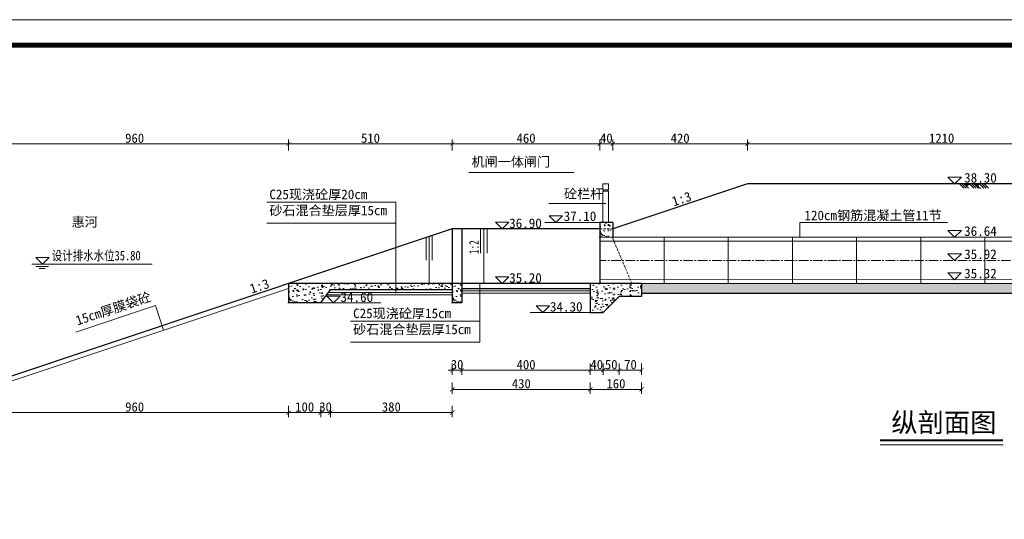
# Model space of a CAD drawing. Extents: x -27255 to 1448651, y 31034 to 8081248.
# Tile 139 of 198: x 583122 to 583429, y 3863047 to 3863202. Entities that reach past the tile are written whole.
import ezdxf

# ---------------------------------------------------------------- set-up
doc = ezdxf.new("R2010")
doc.units = 0
doc.header["$PDMODE"] = 32
doc.header["$PDSIZE"] = 0.2
doc.linetypes.add('CENTER2', pattern=[1.125, 0.75, -0.125, 0.125, -0.125])
doc.linetypes.add('HIDDEN', pattern=[0.375, 0.25, -0.125])
doc.layers.get('0').update_dxf_attribs({"linetype": 'CONTINUOUS'})
doc.layers.get('Defpoints').update_dxf_attribs({"linetype": 'CONTINUOUS'})
for name, color, linetype, lineweight in [('0.09折线', 6, 'CONTINUOUS', 9), ('0.09标注线', 3, 'CONTINUOUS', 9), ('0.13填充', 8, 'CONTINUOUS', 9), ('0.13文字', 3, 'CONTINUOUS', 13), ('0.30粗线', 7, 'CONTINUOUS', 30), ('图框', 7, 'CONTINUOUS', 20), ('文字', 7, 'CONTINUOUS', 15), ('细实线', 3, 'CONTINUOUS', 20), ('虚线', 251, 'HIDDEN', 15)]:
    doc.layers.add(name, color=color, linetype=linetype, lineweight=lineweight)
doc.styles.add('-仿宋_GB2312', font='FangSong_GB2312.ttf')
doc.styles.get("Standard").update_dxf_attribs({"font": 'rs.shx', "bigfont": 'hztxt.shx'})
doc.dimstyles.get("Standard").update_dxf_attribs({"dimtxt": 0.18, "dimasz": 0.18, "dimexe": 0.18, "dimexo": 0.0625, "dimgap": 0.09, "dimtad": 0, "dimtih": 1, "dimtoh": 1, "dimdec": 4, "dimzin": 0, "dimdsep": 46, "dimtxsty": 'Standard', "dimcen": 0.09, "dimadec": 0, "dimazin": 0, "dimtfac": 1, "dimtdec": 4, "dimtofl": 0, "dimtmove": 0, "dimatfit": 3, "dimfxl": 1, "dimtolj": 1, "dimtzin": 0, "dimarcsym": 0})

# ---------------------------------------------------------------- blocks, each defined once
blk = doc.blocks.new('d4trtg')
at = {"lineweight": 0}
blk.add_line((653868.4, 3902577.3), (658071.2, 3902577.3), dxfattribs=at)
at = {"lineweight": 0, "const_width": 10}
blk.add_lwpolyline([(654118.6, 3902527.3), (658021.2, 3902527.3), (658021.2, 3899655.4), (654118.6, 3899655.4)], close=True, dxfattribs=at)
blk = doc.blocks.new('_ARCHTICK')
at = {"color": 0, "linetype": 'ByBlock', "const_width": 0.15}
blk.add_lwpolyline([(-0.5, -0.5), (0.5, 0.5)], dxfattribs=at)
blk = doc.blocks.new('*D3597')
at = {"layer": '0.13文字', "color": 0, "lineweight": 9}
for p, q in [((583256.68, 3863095.2), (583256.68, 3863091.7)), ((583259.68, 3863095.2), (583259.68, 3863091.7)), ((583256.68, 3863093.1), (583255.38, 3863093.1)), ((583256.68, 3863093.1), (583259.68, 3863093.1)), ((583259.68, 3863093.1), (583260.98, 3863093.1))]:
    blk.add_line(p, q, dxfattribs=at)
at = {"layer": 'Defpoints', "color": 0, "lineweight": 13}
for p in [(583256.68, 3863117.11), (583259.68, 3863114.11), (583259.68, 3863093.1)]:
    blk.add_point(p, dxfattribs=at)
at = {"layer": '0.13文字', "color": 0, "lineweight": 9, "xscale": 1.3, "yscale": 1.3, "zscale": 1.3}
blk.add_blockref('_ARCHTICK', (583256.68, 3863093.1), dxfattribs=at)
at = {"layer": '0.13文字', "color": 0, "lineweight": 9, "xscale": 1.3, "yscale": 1.3, "zscale": 1.3, "rotation": 180}
blk.add_blockref('_ARCHTICK', (583259.68, 3863093.1), dxfattribs=at)
at = {"layer": '0.13文字', "color": 0, "lineweight": 13, "insert": (583258.18, 3863094.85), "char_height": 2.9, "attachment_point": 5, "style": '-仿宋_GB2312'}
blk.add_mtext('\\A1;30', dxfattribs=at)
blk = doc.blocks.new('*D3598')
at = {"layer": '0.13文字', "color": 0, "lineweight": 9}
for p, q in [((583259.68, 3863095.2), (583259.68, 3863091.7)), ((583299.68, 3863095.2), (583299.68, 3863091.7)), ((583259.68, 3863093.1), (583299.68, 3863093.1))]:
    blk.add_line(p, q, dxfattribs=at)
at = {"layer": 'Defpoints', "color": 0, "lineweight": 13}
for p in [(583259.68, 3863114.11), (583299.68, 3863111.11), (583299.68, 3863093.1)]:
    blk.add_point(p, dxfattribs=at)
at = {"layer": '0.13文字', "color": 0, "lineweight": 9, "xscale": 1.3, "yscale": 1.3, "zscale": 1.3, "rotation": 180}
blk.add_blockref('_ARCHTICK', (583259.68, 3863093.1), dxfattribs=at)
at = {"layer": '0.13文字', "color": 0, "lineweight": 9, "xscale": 1.3, "yscale": 1.3, "zscale": 1.3}
blk.add_blockref('_ARCHTICK', (583299.68, 3863093.1), dxfattribs=at)
at = {"layer": '0.13文字', "color": 0, "lineweight": 13, "insert": (583279.68, 3863094.85), "char_height": 2.9, "attachment_point": 5, "style": '-仿宋_GB2312'}
blk.add_mtext('\\A1;400', dxfattribs=at)
blk = doc.blocks.new('*D3599')
at = {"layer": '0.13文字', "color": 0, "lineweight": 9}
for p, q in [((583299.68, 3863095.2), (583299.68, 3863091.7)), ((583303.68, 3863095.2), (583303.68, 3863091.7)), ((583299.68, 3863093.1), (583298.38, 3863093.1)), ((583299.68, 3863093.1), (583303.68, 3863093.1)), ((583303.68, 3863093.1), (583304.98, 3863093.1))]:
    blk.add_line(p, q, dxfattribs=at)
at = {"layer": 'Defpoints', "color": 0, "lineweight": 13}
for p in [(583299.68, 3863111.11), (583303.68, 3863111.11), (583303.68, 3863093.1)]:
    blk.add_point(p, dxfattribs=at)
at = {"layer": '0.13文字', "color": 0, "lineweight": 9, "xscale": 1.3, "yscale": 1.3, "zscale": 1.3}
blk.add_blockref('_ARCHTICK', (583299.68, 3863093.1), dxfattribs=at)
at = {"layer": '0.13文字', "color": 0, "lineweight": 9, "xscale": 1.3, "yscale": 1.3, "zscale": 1.3, "rotation": 180}
blk.add_blockref('_ARCHTICK', (583303.68, 3863093.1), dxfattribs=at)
at = {"layer": '0.13文字', "color": 0, "lineweight": 13, "insert": (583301.68, 3863094.85), "char_height": 2.9, "attachment_point": 5, "style": '-仿宋_GB2312'}
blk.add_mtext('\\A1;40', dxfattribs=at)
blk = doc.blocks.new('*D3607')
at = {"layer": '0.13文字', "color": 0, "lineweight": 9}
for p, q in [((583256.68, 3863089.25), (583256.68, 3863085.75)), ((583299.68, 3863089.25), (583299.68, 3863085.75)), ((583256.68, 3863087.15), (583299.68, 3863087.15))]:
    blk.add_line(p, q, dxfattribs=at)
at = {"layer": 'Defpoints', "color": 0, "lineweight": 13}
for p in [(583256.68, 3863114.11), (583299.68, 3863111.11), (583299.68, 3863087.15)]:
    blk.add_point(p, dxfattribs=at)
at = {"layer": '0.13文字', "color": 0, "lineweight": 9, "xscale": 1.3, "yscale": 1.3, "zscale": 1.3, "rotation": 180}
blk.add_blockref('_ARCHTICK', (583256.68, 3863087.15), dxfattribs=at)
at = {"layer": '0.13文字', "color": 0, "lineweight": 9, "xscale": 1.3, "yscale": 1.3, "zscale": 1.3}
blk.add_blockref('_ARCHTICK', (583299.68, 3863087.15), dxfattribs=at)
at = {"layer": '0.13文字', "color": 0, "lineweight": 13, "insert": (583278.18, 3863088.9), "char_height": 2.9, "attachment_point": 5, "style": '-仿宋_GB2312'}
blk.add_mtext('\\A1;430', dxfattribs=at)
blk = doc.blocks.new('*D3608')
at = {"layer": '0.13文字', "color": 0, "lineweight": 9}
for p, q in [((583299.68, 3863089.25), (583299.68, 3863085.75)), ((583315.68, 3863089.25), (583315.68, 3863085.75)), ((583299.68, 3863087.15), (583315.68, 3863087.15))]:
    blk.add_line(p, q, dxfattribs=at)
at = {"layer": 'Defpoints', "color": 0, "lineweight": 13}
for p in [(583315.68, 3863116.11), (583299.68, 3863111.11), (583315.68, 3863087.15)]:
    blk.add_point(p, dxfattribs=at)
at = {"layer": '0.13文字', "color": 0, "lineweight": 9, "xscale": 1.3, "yscale": 1.3, "zscale": 1.3, "rotation": 180}
blk.add_blockref('_ARCHTICK', (583299.68, 3863087.15), dxfattribs=at)
at = {"layer": '0.13文字', "color": 0, "lineweight": 9, "xscale": 1.3, "yscale": 1.3, "zscale": 1.3}
blk.add_blockref('_ARCHTICK', (583315.68, 3863087.15), dxfattribs=at)
at = {"layer": '0.13文字', "color": 0, "lineweight": 13, "insert": (583307.68, 3863088.9), "char_height": 2.9, "attachment_point": 5, "style": '-仿宋_GB2312'}
blk.add_mtext('\\A1;160', dxfattribs=at)
blk = doc.blocks.new('*D3612')
at = {"layer": '0.13文字', "color": 0, "lineweight": 9}
for p, q in [((583109.68, 3863161.5), (583109.68, 3863165)), ((583205.68, 3863161.5), (583205.68, 3863165)), ((583109.68, 3863163.6), (583205.68, 3863163.6))]:
    blk.add_line(p, q, dxfattribs=at)
at = {"layer": 'Defpoints', "color": 0, "lineweight": 13}
for p in [(583205.68, 3863163.6), (583205.68, 3863120.11), (583109.68, 3863088.11)]:
    blk.add_point(p, dxfattribs=at)
at = {"layer": '0.13文字', "color": 0, "lineweight": 9, "xscale": 1.3, "yscale": 1.3, "zscale": 1.3, "rotation": 180}
blk.add_blockref('_ARCHTICK', (583109.68, 3863163.6), dxfattribs=at)
at = {"layer": '0.13文字', "color": 0, "lineweight": 9, "xscale": 1.3, "yscale": 1.3, "zscale": 1.3}
blk.add_blockref('_ARCHTICK', (583205.68, 3863163.6), dxfattribs=at)
at = {"layer": '0.13文字', "color": 0, "lineweight": 13, "insert": (583157.68, 3863165.35), "char_height": 2.9, "attachment_point": 5, "style": '-仿宋_GB2312'}
blk.add_mtext('\\A1;960', dxfattribs=at)
blk = doc.blocks.new('*D3613')
at = {"layer": '0.13文字', "color": 0, "lineweight": 9}
for p, q in [((583205.68, 3863161.5), (583205.68, 3863165)), ((583256.68, 3863161.5), (583256.68, 3863165)), ((583205.68, 3863163.6), (583256.68, 3863163.6))]:
    blk.add_line(p, q, dxfattribs=at)
at = {"layer": 'Defpoints', "color": 0, "lineweight": 13}
for p in [(583256.68, 3863163.6), (583256.68, 3863137.11), (583205.68, 3863120.11)]:
    blk.add_point(p, dxfattribs=at)
at = {"layer": '0.13文字', "color": 0, "lineweight": 9, "xscale": 1.3, "yscale": 1.3, "zscale": 1.3, "rotation": 180}
blk.add_blockref('_ARCHTICK', (583205.68, 3863163.6), dxfattribs=at)
at = {"layer": '0.13文字', "color": 0, "lineweight": 9, "xscale": 1.3, "yscale": 1.3, "zscale": 1.3}
blk.add_blockref('_ARCHTICK', (583256.68, 3863163.6), dxfattribs=at)
at = {"layer": '0.13文字', "color": 0, "lineweight": 13, "insert": (583231.18, 3863165.35), "char_height": 2.9, "attachment_point": 5, "style": '-仿宋_GB2312'}
blk.add_mtext('\\A1;510', dxfattribs=at)
blk = doc.blocks.new('*D3614')
at = {"layer": '0.13文字', "color": 0, "lineweight": 9}
for p, q in [((583256.68, 3863161.5), (583256.68, 3863165)), ((583302.69, 3863161.5), (583302.69, 3863165)), ((583256.68, 3863163.6), (583302.69, 3863163.6))]:
    blk.add_line(p, q, dxfattribs=at)
at = {"layer": 'Defpoints', "color": 0, "lineweight": 13}
for p in [(583302.69, 3863163.6), (583256.68, 3863137.11), (583302.69, 3863139.11)]:
    blk.add_point(p, dxfattribs=at)
at = {"layer": '0.13文字', "color": 0, "lineweight": 9, "xscale": 1.3, "yscale": 1.3, "zscale": 1.3, "rotation": 180}
blk.add_blockref('_ARCHTICK', (583256.68, 3863163.6), dxfattribs=at)
at = {"layer": '0.13文字', "color": 0, "lineweight": 9, "xscale": 1.3, "yscale": 1.3, "zscale": 1.3}
blk.add_blockref('_ARCHTICK', (583302.69, 3863163.6), dxfattribs=at)
at = {"layer": '0.13文字', "color": 0, "lineweight": 13, "insert": (583279.68, 3863165.35), "char_height": 2.9, "attachment_point": 5, "style": '-仿宋_GB2312'}
blk.add_mtext('\\A1;460', dxfattribs=at)
blk = doc.blocks.new('*D3615')
at = {"layer": '0.13文字', "color": 0, "lineweight": 9}
for p, q in [((583306.68, 3863161.5), (583306.68, 3863165)), ((583348.68, 3863161.5), (583348.68, 3863165)), ((583306.68, 3863163.6), (583348.68, 3863163.6))]:
    blk.add_line(p, q, dxfattribs=at)
at = {"layer": 'Defpoints', "color": 0, "lineweight": 13}
for p in [(583348.68, 3863163.6), (583348.68, 3863151.11), (583306.68, 3863137.11)]:
    blk.add_point(p, dxfattribs=at)
at = {"layer": '0.13文字', "color": 0, "lineweight": 9, "xscale": 1.3, "yscale": 1.3, "zscale": 1.3, "rotation": 180}
blk.add_blockref('_ARCHTICK', (583306.68, 3863163.6), dxfattribs=at)
at = {"layer": '0.13文字', "color": 0, "lineweight": 9, "xscale": 1.3, "yscale": 1.3, "zscale": 1.3}
blk.add_blockref('_ARCHTICK', (583348.68, 3863163.6), dxfattribs=at)
at = {"layer": '0.13文字', "color": 0, "lineweight": 13, "insert": (583327.68, 3863165.35), "char_height": 2.9, "attachment_point": 5, "style": '-仿宋_GB2312'}
blk.add_mtext('\\A1;420', dxfattribs=at)
blk = doc.blocks.new('*D3616')
at = {"layer": '0.13文字', "color": 0, "lineweight": 9}
for p, q in [((583348.68, 3863161.5), (583348.68, 3863165)), ((583469.68, 3863161.5), (583469.68, 3863165)), ((583348.68, 3863163.6), (583469.68, 3863163.6))]:
    blk.add_line(p, q, dxfattribs=at)
at = {"layer": 'Defpoints', "color": 0, "lineweight": 13}
for p in [(583469.68, 3863163.6), (583348.68, 3863151.11), (583469.68, 3863151.11)]:
    blk.add_point(p, dxfattribs=at)
at = {"layer": '0.13文字', "color": 0, "lineweight": 9, "xscale": 1.3, "yscale": 1.3, "zscale": 1.3, "rotation": 180}
blk.add_blockref('_ARCHTICK', (583348.68, 3863163.6), dxfattribs=at)
at = {"layer": '0.13文字', "color": 0, "lineweight": 9, "xscale": 1.3, "yscale": 1.3, "zscale": 1.3}
blk.add_blockref('_ARCHTICK', (583469.68, 3863163.6), dxfattribs=at)
at = {"layer": '0.13文字', "color": 0, "lineweight": 13, "insert": (583409.18, 3863165.35), "char_height": 2.9, "attachment_point": 5, "style": '-仿宋_GB2312'}
blk.add_mtext('\\A1;1210', dxfattribs=at)
blk = doc.blocks.new('*D3795')
at = {"layer": '0.13文字', "color": 0, "lineweight": 9}
for p, q in [((583109.68, 3863082), (583109.68, 3863078.5)), ((583205.68, 3863082), (583205.68, 3863078.5)), ((583109.68, 3863079.9), (583205.68, 3863079.9))]:
    blk.add_line(p, q, dxfattribs=at)
at = {"layer": 'Defpoints', "color": 0, "lineweight": 13}
for p in [(583205.68, 3863120.11), (583109.68, 3863088.11), (583205.68, 3863079.9)]:
    blk.add_point(p, dxfattribs=at)
at = {"layer": '0.13文字', "color": 0, "lineweight": 9, "xscale": 1.3, "yscale": 1.3, "zscale": 1.3, "rotation": 180}
blk.add_blockref('_ARCHTICK', (583109.68, 3863079.9), dxfattribs=at)
at = {"layer": '0.13文字', "color": 0, "lineweight": 9, "xscale": 1.3, "yscale": 1.3, "zscale": 1.3}
blk.add_blockref('_ARCHTICK', (583205.68, 3863079.9), dxfattribs=at)
at = {"layer": '0.13文字', "color": 0, "lineweight": 13, "insert": (583157.68, 3863081.65), "char_height": 2.9, "attachment_point": 5, "style": '-仿宋_GB2312'}
blk.add_mtext('\\A1;960', dxfattribs=at)
blk = doc.blocks.new('*D3796')
at = {"layer": '0.13文字', "color": 0, "lineweight": 9}
for p, q in [((583205.68, 3863082), (583205.68, 3863078.5)), ((583215.68, 3863082), (583215.68, 3863078.5)), ((583205.68, 3863079.9), (583215.68, 3863079.9))]:
    blk.add_line(p, q, dxfattribs=at)
at = {"layer": 'Defpoints', "color": 0, "lineweight": 13}
for p in [(583205.68, 3863114.11), (583215.68, 3863114.11), (583215.68, 3863079.9)]:
    blk.add_point(p, dxfattribs=at)
at = {"layer": '0.13文字', "color": 0, "lineweight": 9, "xscale": 1.3, "yscale": 1.3, "zscale": 1.3, "rotation": 180}
blk.add_blockref('_ARCHTICK', (583205.68, 3863079.9), dxfattribs=at)
at = {"layer": '0.13文字', "color": 0, "lineweight": 9, "xscale": 1.3, "yscale": 1.3, "zscale": 1.3}
blk.add_blockref('_ARCHTICK', (583215.68, 3863079.9), dxfattribs=at)
at = {"layer": '0.13文字', "color": 0, "lineweight": 13, "insert": (583210.68, 3863081.65), "char_height": 2.9, "attachment_point": 5, "style": '-仿宋_GB2312'}
blk.add_mtext('\\A1;100', dxfattribs=at)
blk = doc.blocks.new('*D3797')
at = {"layer": '0.13文字', "color": 0, "lineweight": 9}
for p, q in [((583215.68, 3863082), (583215.68, 3863078.5)), ((583218.68, 3863082), (583218.68, 3863078.5)), ((583215.68, 3863079.9), (583214.38, 3863079.9)), ((583215.68, 3863079.9), (583218.68, 3863079.9)), ((583218.68, 3863079.9), (583219.98, 3863079.9))]:
    blk.add_line(p, q, dxfattribs=at)
at = {"layer": 'Defpoints', "color": 0, "lineweight": 13}
for p in [(583218.68, 3863117.11), (583215.68, 3863114.11), (583218.68, 3863079.9)]:
    blk.add_point(p, dxfattribs=at)
at = {"layer": '0.13文字', "color": 0, "lineweight": 9, "xscale": 1.3, "yscale": 1.3, "zscale": 1.3}
blk.add_blockref('_ARCHTICK', (583215.68, 3863079.9), dxfattribs=at)
at = {"layer": '0.13文字', "color": 0, "lineweight": 9, "xscale": 1.3, "yscale": 1.3, "zscale": 1.3, "rotation": 180}
blk.add_blockref('_ARCHTICK', (583218.68, 3863079.9), dxfattribs=at)
at = {"layer": '0.13文字', "color": 0, "lineweight": 13, "insert": (583217.18, 3863081.65), "char_height": 2.9, "attachment_point": 5, "style": '-仿宋_GB2312'}
blk.add_mtext('\\A1;30', dxfattribs=at)
blk = doc.blocks.new('*D3798')
at = {"layer": '0.13文字', "color": 0, "lineweight": 9}
for p, q in [((583218.68, 3863082), (583218.68, 3863078.5)), ((583256.68, 3863082), (583256.68, 3863078.5)), ((583218.68, 3863079.9), (583256.68, 3863079.9))]:
    blk.add_line(p, q, dxfattribs=at)
at = {"layer": 'Defpoints', "color": 0, "lineweight": 13}
for p in [(583218.68, 3863117.11), (583256.68, 3863114.11), (583256.68, 3863079.9)]:
    blk.add_point(p, dxfattribs=at)
at = {"layer": '0.13文字', "color": 0, "lineweight": 9, "xscale": 1.3, "yscale": 1.3, "zscale": 1.3, "rotation": 180}
blk.add_blockref('_ARCHTICK', (583218.68, 3863079.9), dxfattribs=at)
at = {"layer": '0.13文字', "color": 0, "lineweight": 9, "xscale": 1.3, "yscale": 1.3, "zscale": 1.3}
blk.add_blockref('_ARCHTICK', (583256.68, 3863079.9), dxfattribs=at)
at = {"layer": '0.13文字', "color": 0, "lineweight": 13, "insert": (583237.68, 3863081.65), "char_height": 2.9, "attachment_point": 5, "style": '-仿宋_GB2312'}
blk.add_mtext('\\A1;380', dxfattribs=at)
blk = doc.blocks.new('*D4203')
at = {"layer": '0.13文字', "color": 0, "lineweight": 9}
for p, q in [((583302.68, 3863161.5), (583302.68, 3863165)), ((583306.68, 3863161.5), (583306.68, 3863165)), ((583302.68, 3863163.6), (583301.38, 3863163.6)), ((583302.68, 3863163.6), (583306.68, 3863163.6)), ((583306.68, 3863163.6), (583307.98, 3863163.6))]:
    blk.add_line(p, q, dxfattribs=at)
at = {"layer": 'Defpoints', "color": 0, "lineweight": 13}
for p in [(583306.68, 3863163.6), (583302.68, 3863139.11), (583306.68, 3863139.11)]:
    blk.add_point(p, dxfattribs=at)
at = {"layer": '0.13文字', "color": 0, "lineweight": 9, "xscale": 1.3, "yscale": 1.3, "zscale": 1.3}
blk.add_blockref('_ARCHTICK', (583302.68, 3863163.6), dxfattribs=at)
at = {"layer": '0.13文字', "color": 0, "lineweight": 9, "xscale": 1.3, "yscale": 1.3, "zscale": 1.3, "rotation": 180}
blk.add_blockref('_ARCHTICK', (583306.68, 3863163.6), dxfattribs=at)
at = {"layer": '0.13文字', "color": 0, "lineweight": 13, "insert": (583304.68, 3863165.35), "char_height": 2.9, "attachment_point": 5, "style": '-仿宋_GB2312'}
blk.add_mtext('\\A1;40', dxfattribs=at)
blk = doc.blocks.new('*D4204')
at = {"layer": '0.13文字', "color": 0, "lineweight": 9}
for p, q in [((583303.68, 3863095.2), (583303.68, 3863091.7)), ((583308.72, 3863095.2), (583308.72, 3863091.7)), ((583303.68, 3863093.1), (583308.72, 3863093.1))]:
    blk.add_line(p, q, dxfattribs=at)
at = {"layer": 'Defpoints', "color": 0, "lineweight": 13}
for p in [(583308.72, 3863116.11), (583303.68, 3863111.11), (583308.72, 3863093.1)]:
    blk.add_point(p, dxfattribs=at)
at = {"layer": '0.13文字', "color": 0, "lineweight": 9, "xscale": 1.3, "yscale": 1.3, "zscale": 1.3, "rotation": 180}
blk.add_blockref('_ARCHTICK', (583303.68, 3863093.1), dxfattribs=at)
at = {"layer": '0.13文字', "color": 0, "lineweight": 9, "xscale": 1.3, "yscale": 1.3, "zscale": 1.3}
blk.add_blockref('_ARCHTICK', (583308.72, 3863093.1), dxfattribs=at)
at = {"layer": '0.13文字', "color": 0, "lineweight": 13, "insert": (583306.2, 3863094.85), "char_height": 2.9, "attachment_point": 5, "style": '-仿宋_GB2312'}
blk.add_mtext('\\A1;50', dxfattribs=at)
blk = doc.blocks.new('*D4205')
at = {"layer": '0.13文字', "color": 0, "lineweight": 9}
for p, q in [((583308.72, 3863095.2), (583308.72, 3863091.7)), ((583315.68, 3863095.2), (583315.68, 3863091.7)), ((583308.72, 3863093.1), (583315.68, 3863093.1))]:
    blk.add_line(p, q, dxfattribs=at)
at = {"layer": 'Defpoints', "color": 0, "lineweight": 13}
for p in [(583308.72, 3863116.11), (583315.68, 3863116.11), (583315.68, 3863093.1)]:
    blk.add_point(p, dxfattribs=at)
at = {"layer": '0.13文字', "color": 0, "lineweight": 9, "xscale": 1.3, "yscale": 1.3, "zscale": 1.3, "rotation": 180}
blk.add_blockref('_ARCHTICK', (583308.72, 3863093.1), dxfattribs=at)
at = {"layer": '0.13文字', "color": 0, "lineweight": 9, "xscale": 1.3, "yscale": 1.3, "zscale": 1.3}
blk.add_blockref('_ARCHTICK', (583315.68, 3863093.1), dxfattribs=at)
at = {"layer": '0.13文字', "color": 0, "lineweight": 13, "insert": (583312.2, 3863094.85), "char_height": 2.9, "attachment_point": 5, "style": '-仿宋_GB2312'}
blk.add_mtext('\\A1;70', dxfattribs=at)

msp = doc.modelspace()

# ---------------------------------------------------------------- hatches: boundary and pattern name
at = {"layer": '0.13填充'}
h = msp.add_hatch(color=7, dxfattribs=at)
edge = h.paths.add_edge_path()
edge.add_ellipse((583417.1742, 3863151.2451), major_axis=(0, -0.73325), ratio=0.964264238, start_angle=-79.1227045, end_angle=79.1227045, ccw=False)
edge.add_line((583416.47985, 3863151.10673), (583417.86855, 3863151.10673))
h = msp.add_hatch(color=7, dxfattribs=at)
edge = h.paths.add_edge_path()
edge.add_ellipse((583420.28425, 3863151.2451), major_axis=(0, -0.73325), ratio=0.964264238, start_angle=-79.1227045, end_angle=79.1227045, ccw=False)
edge.add_line((583419.5899, 3863151.10673), (583420.97859, 3863151.10673))
at = {"layer": '0.13文字', "lineweight": 13}
h = msp.add_hatch(dxfattribs=at)
h.set_pattern_fill('AR-CONC', color=256, scale=0.02, style=0)
h.set_pattern_definition([(50, (583302.6766, 3863134.5064), (3.6437, -0.3188), [0.381, -4.191]), (355, (583302.6766, 3863134.5064), (-0.7049, 3.8211), [0.3048, -3.3528]), (100.45, (583302.9803, 3863134.48), (2.9389, 3.5023), [0.3238, -3.5618]), (46.18, (583302.6766, 3863135.5224), (5.4216, -0.841), [0.5715, -6.2865]), (96.64, (583303.1284, 3863135.4523), (4.748, 4.9485), [0.4857, -5.3427]), (351.18, (583302.6766, 3863135.5224), (4.748, 4.9485), [0.4572, -5.0292]), (21, (583303.1846, 3863135.2684), (3.0323, -2.0453), [0.381, -4.191]), (326, (583303.1846, 3863135.2684), (1.236, 3.6838), [0.3048, -3.3528]), (71.45, (583303.4373, 3863135.098), (4.2683, 1.6385), [0.3238, -3.5618]), (37.5, (583302.6766, 3863134.5064), (0.06177, 1.6911), [0, -3.31216, 0, -3.4036, 0, -3.3655]), (7.5, (583302.6766, 3863134.5064), (1.3364, 2.0036), [0, -1.94056, 0, -3.23596, 0, -1.2827]), (327.5, (583301.5438, 3863134.5064), (2.7118, -0.11457), [0, -1.27, 0, -3.9624, 0, -5.2578]), (317.5, (583301.0358, 3863134.5064), (2.9626, 0.5085), [0, -1.651, 0, -2.63144, 0, -3.7338])])
h.paths.add_polyline_path([(583306.67665, 3863134.5064), (583306.67665, 3863137.10629), (583302.67665, 3863137.10629), (583302.67665, 3863134.50643)])
h.paths.add_polyline_path([(583306.67665, 3863137.10629), (583306.67665, 3863139.10629), (583302.67665, 3863139.10629), (583302.67665, 3863137.10629)])
h = msp.add_hatch(dxfattribs=at)
h.set_pattern_fill('AR-CONC', color=256, scale=0.02, style=0)
h.set_pattern_definition([(50, (583205.6772, 3863114.1065), (3.6437, -0.31878), [0.381, -4.191]), (355, (583205.6772, 3863114.1065), (-0.70486, 3.82113), [0.3048, -3.3528]), (100.451, (583205.981, 3863114.08), (2.93885, 3.50233), [0.3238, -3.5618]), (46.184, (583205.6772, 3863115.1225), (5.4216, -0.84085), [0.5715, -6.2865]), (96.636, (583206.129, 3863115.0524), (4.7481, 4.9485), [0.4857, -5.3427]), (351.184, (583205.677, 3863115.1225), (4.7481, 4.9485), [0.4572, -5.0292]), (21, (583206.1852, 3863114.8685), (3.0323, -2.04531), [0.381, -4.191]), (326, (583206.1852, 3863114.8685), (1.23604, 3.68376), [0.3048, -3.3528]), (71.4514, (583206.438, 3863114.698), (4.26833, 1.63846), [0.3238, -3.5618]), (37.5, (583205.6772, 3863114.1065), (0.061772, 1.6911), [0, -3.31216, 0, -3.4036, 0, -3.3655]), (7.5, (583205.6772, 3863114.1065), (1.336393, 2.00361), [0, -1.94056, 0, -3.23596, 0, -1.2827]), (327.5, (583204.5444, 3863114.1065), (2.711812, -0.114575), [0, -1.27, 0, -3.9624, 0, -5.2578]), (317.5, (583204.0364, 3863114.1065), (2.96258, 0.50853), [0, -1.651, 0, -2.63144, 0, -3.7338])])
h.paths.add_polyline_path([(583239.12279, 3863120.10648), (583205.67724, 3863120.10648), (583205.67724, 3863114.10648), (583215.67724, 3863114.10648), (583218.67724, 3863118.10648), (583239.12279, 3863118.10648)])
h.paths.add_polyline_path([(583256.67665, 3863120.10648), (583239.12279, 3863120.10648), (583239.12279, 3863118.10648), (583256.67665, 3863118.10648)])
h = msp.add_hatch(dxfattribs=at)
h.set_pattern_fill('AR-CONC', color=256, scale=0.02, style=0)
h.set_pattern_definition([(50, (583256.6766, 3863114.1065), (3.6437, -0.3188), [0.381, -4.191]), (355, (583256.6766, 3863114.1065), (-0.7049, 3.8211), [0.3048, -3.3528]), (100.45, (583256.9803, 3863114.08), (2.9389, 3.5023), [0.3238, -3.5618]), (46.18, (583256.6766, 3863115.1225), (5.4216, -0.841), [0.5715, -6.2865]), (96.64, (583257.1284, 3863115.0524), (4.748, 4.9485), [0.4857, -5.3427]), (351.18, (583256.6766, 3863115.1225), (4.748, 4.9485), [0.4572, -5.0292]), (21, (583257.1846, 3863114.8685), (3.0323, -2.0453), [0.381, -4.191]), (326, (583257.1846, 3863114.8685), (1.236, 3.6838), [0.3048, -3.3528]), (71.45, (583257.4373, 3863114.698), (4.2683, 1.6385), [0.3238, -3.5618]), (37.5, (583256.6766, 3863114.1065), (0.06177, 1.6911), [0, -3.31216, 0, -3.4036, 0, -3.3655]), (7.5, (583256.6766, 3863114.1065), (1.3364, 2.0036), [0, -1.94056, 0, -3.23596, 0, -1.2827]), (327.5, (583255.5438, 3863114.1065), (2.7118, -0.11457), [0, -1.27, 0, -3.9624, 0, -5.2578]), (317.5, (583255.0358, 3863114.1065), (2.9626, 0.5085), [0, -1.651, 0, -2.63144, 0, -3.7338])])
h.paths.add_polyline_path([(583259.67665, 3863120.10648), (583256.67665, 3863120.10648), (583256.67665, 3863114.10648), (583259.67665, 3863114.10648)])
h = msp.add_hatch(dxfattribs=at)
h.set_pattern_fill('AR-CONC', color=256, scale=0.02, style=0)
h.set_pattern_definition([(130, (583322.6766, 3863111.1063), (-3.6437, -0.31878), [0.381, -4.191]), (185, (583322.6766, 3863111.1063), (0.70486, 3.82113), [0.3048, -3.3528]), (79.549, (583322.373, 3863111.0797), (-2.93885, 3.50233), [0.3238, -3.5618]), (133.816, (583322.6766, 3863112.1223), (-5.4216, -0.84085), [0.5715, -6.2865]), (83.364, (583322.225, 3863112.052), (-4.7481, 4.9485), [0.4857, -5.3427]), (188.816, (583322.6766, 3863112.122), (-4.7481, 4.9485), [0.4572, -5.0292]), (159, (583322.1686, 3863111.8683), (-3.0323, -2.0453), [0.381, -4.191]), (214, (583322.1686, 3863111.8683), (-1.23604, 3.68376), [0.3048, -3.3528]), (108.549, (583321.916, 3863111.6978), (-4.26833, 1.63846), [0.3238, -3.5618]), (142.5, (583322.6766, 3863111.1063), (-0.06177, 1.6911), [0, -3.31216, 0, -3.4036, 0, -3.3655]), (172.5, (583322.6766, 3863111.1063), (-1.33639, 2.00361), [0, -1.94056, 0, -3.23596, 0, -1.2827]), (212.5, (583323.8095, 3863111.1063), (-2.71181, -0.114575), [0, -1.27, 0, -3.9624, 0, -5.2578]), (222.5, (583324.3175, 3863111.1063), (-2.96258, 0.50853), [0, -1.651, 0, -2.63144, 0, -3.7338])])
h.paths.add_polyline_path([(583299.67665, 3863120.10629), (583299.67665, 3863115.10629), (583299.67665, 3863111.10626), (583303.67665, 3863111.10626), (583308.72192, 3863116.10624), (583315.67665, 3863116.10627), (583315.67664, 3863120.10628)])
h = msp.add_hatch(dxfattribs=at)
h.set_pattern_fill('AR-CONC', color=256, scale=0.02, style=0)
h.set_pattern_definition([(50, (583315.6766, 3863114.552), (3.643693, -0.31878), [0.381, -4.191]), (355, (583315.6766, 3863114.552), (-0.70486, 3.82113), [0.3048, -3.3528]), (100.451, (583315.9803, 3863114.5253), (2.93885, 3.502334), [0.3238, -3.5618]), (46.1842, (583315.6766, 3863115.568), (5.42158, -0.84085), [0.5715, -6.2865]), (96.6356, (583316.1284, 3863115.498), (4.74808, 4.94851), [0.4857, -5.3427]), (351.184, (583315.6766, 3863115.568), (4.7481, 4.9485), [0.4572, -5.0292]), (21, (583316.1846, 3863115.314), (3.0323, -2.04531), [0.381, -4.191]), (326, (583316.1846, 3863115.314), (1.23604, 3.68376), [0.3048, -3.3528]), (71.4514, (583316.4373, 3863115.1434), (4.26833, 1.63846), [0.3238, -3.5618]), (37.5, (583315.6766, 3863114.5519), (0.061772, 1.691101), [0, -3.31216, 0, -3.4036, 0, -3.3655]), (7.5, (583315.6766, 3863114.5519), (1.336393, 2.003611), [0, -1.94056, 0, -3.23596, 0, -1.2827]), (327.5, (583314.5438, 3863114.5519), (2.711812, -0.114575), [0, -1.27, 0, -3.9624, 0, -5.2578]), (317.5, (583314.0358, 3863114.552), (2.962584, 0.50853), [0, -1.651, 0, -2.63144, 0, -3.7338])])
h.paths.add_polyline_path([(583315.67664, 3863120.10647), (583315.67665, 3863117.10649), (583481.11028, 3863117.10635), (583481.02502, 3863117.1916), (583485.19528, 3863117.1916), (583485.11002, 3863117.10634), (583499.67658, 3863117.10633), (583499.67665, 3863120.1063)])
h.paths.add_polyline_path([(583485.34212, 3863119.03689), (583496.45361, 3863119.03689), (583496.45361, 3863114.55189), (583485.34212, 3863114.55189)], flags=9)

# ---------------------------------------------------------------- linework, layer by layer
at = {"layer": '0.09折线', "color": 4}
for p, q in [((583303.55432, 3863149.30629), (583303.55432, 3863151.10629)), ((583303.55432, 3863151.10629), (583305.35432, 3863151.10629)), ((583303.55432, 3863149.30629), (583303.55432, 3863151.10629)), ((583303.55432, 3863151.10629), (583305.35432, 3863151.10629)), ((583303.55432, 3863149.30629), (583303.55432, 3863151.10629)), ((583303.55432, 3863151.10629), (583305.35432, 3863151.10629)), ((583303.55432, 3863149.30629), (583305.35432, 3863149.30629)), ((583303.55432, 3863149.30629), (583305.35432, 3863149.30629)), ((583303.55432, 3863149.30629), (583305.35432, 3863149.30629)), ((583303.75432, 3863148.90629), (583303.75432, 3863149.30629)), ((583303.75432, 3863148.90629), (583303.75432, 3863149.30629)), ((583303.75432, 3863148.90629), (583303.75432, 3863149.30629)), ((583305.15432, 3863148.90629), (583305.15432, 3863149.30629)), ((583305.15432, 3863148.90629), (583305.15432, 3863149.30629)), ((583305.15432, 3863148.90629), (583305.15432, 3863149.30629)), ((583305.35432, 3863149.30629), (583305.35432, 3863151.10629)), ((583305.35432, 3863149.30629), (583305.35432, 3863151.10629)), ((583305.35432, 3863149.30629), (583305.35432, 3863151.10629)), ((583303.55432, 3863148.90629), (583305.35432, 3863148.90629)), ((583303.55432, 3863148.90629), (583303.55432, 3863139.10629)), ((583303.55432, 3863148.90629), (583305.35432, 3863148.90629)), ((583303.55432, 3863148.90629), (583303.55432, 3863139.10629)), ((583303.55432, 3863148.90629), (583305.35432, 3863148.90629)), ((583303.55432, 3863148.90629), (583303.55432, 3863139.10629)), ((583305.35432, 3863139.10629), (583305.35432, 3863148.90629)), ((583305.35432, 3863139.10629), (583305.35432, 3863148.90629)), ((583305.35432, 3863139.10629), (583305.35432, 3863148.90629))]:
    msp.add_line(p, q, dxfattribs=at)
at = {"layer": '0.09标注线'}
for p, q in [((583261.81325, 3863154.66831), (583294.67667, 3863154.66831)), ((583413.23335, 3863151.10629), (583411.15335, 3863153.18629)), ((583415.31335, 3863153.18629), (583411.15335, 3863153.18629)), ((583415.31335, 3863153.18629), (583413.23335, 3863151.10629)), ((583198.85949, 3863145.43585, 5.8678), (583239.12279, 3863145.43585, 5.8678)), ((583239.12279, 3863117.10648, 5.8678), (583239.12279, 3863145.43585, 5.8678)), ((583286.74037, 3863144.99613), (583304.56465, 3863144.99613)), ((583288.90254, 3863139.14915), (583286.82254, 3863141.22915)), ((583290.98254, 3863141.22915), (583286.82254, 3863141.22915)), ((583290.98254, 3863141.22915), (583288.90254, 3863139.14915)), ((583198.85949, 3863138.90586, 5.8678), (583239.12279, 3863138.90586, 5.8678)), ((583270.09934, 3863139.19142), (583272.18447, 3863137.10629)), ((583274.2696, 3863139.19142), (583270.09934, 3863139.19142)), ((583272.18447, 3863137.10629), (583274.2696, 3863139.19142)), ((583302.68773, 3863139.10629), (583285.46815, 3863139.10629)), ((583364.96889, 3863134.50562), (583364.96889, 3863139.10571)), ((583364.96889, 3863139.10571), (583411.02851, 3863139.10571)), ((583413.23341, 3863134.50554), (583411.15341, 3863136.58554)), ((583415.31341, 3863136.58554), (583411.15341, 3863136.58554)), ((583415.31341, 3863136.58554), (583413.23341, 3863134.50554)), ((583129.00343, 3863126.10629), (583126.92343, 3863128.18629)), ((583131.08343, 3863128.18629), (583126.92343, 3863128.18629)), ((583131.08343, 3863128.18629), (583129.00343, 3863126.10629)), ((583413.23335, 3863127.30555), (583411.15335, 3863129.38555)), ((583415.31335, 3863129.38555), (583411.15335, 3863129.38555)), ((583415.31335, 3863129.38555), (583413.23335, 3863127.30555)), ((583125.61818, 3863126.10629), (583163.13465, 3863126.10629)), ((583126.91008, 3863125.36041), (583130.84196, 3863125.36041)), ((583127.9385, 3863124.75944), (583128.87602, 3863124.75944)), ((583129.81354, 3863124.75944), (583128.87602, 3863124.75944)), ((583270.09934, 3863122.19162), (583272.18447, 3863120.10648)), ((583274.2696, 3863122.19162), (583270.09934, 3863122.19162)), ((583272.18447, 3863120.10648), (583274.2696, 3863122.19162)), ((583413.23311, 3863121.30554), (583411.15311, 3863123.38554)), ((583415.31311, 3863123.38554), (583411.15311, 3863123.38554)), ((583415.31311, 3863123.38554), (583413.23311, 3863121.30554)), ((583265.22459, 3863101.85459, 5.8678), (583265.22459, 3863120.10648, 5.8678)), ((583217.53198, 3863116.19162), (583219.61711, 3863114.10648)), ((583221.70224, 3863116.19162), (583217.53198, 3863116.19162)), ((583256.67665, 3863116.60648), (583217.55224, 3863116.60648)), ((583256.67665, 3863117.35648), (583218.11474, 3863117.35648)), ((583219.61711, 3863114.10648), (583221.70224, 3863116.19162)), ((583259.67665, 3863117.85648, 5.8678), (583299.67665, 3863117.85648, 5.8678)), ((583259.67665, 3863117.10648, 5.8678), (583299.67665, 3863117.10648, 5.8678)), ((583164.15219, 3863113.23831), (583139.32469, 3863104.96248)), ((583166.71859, 3863105.53913), (583164.15219, 3863113.23831)), ((583215.67724, 3863114.10648), (583234.40308, 3863114.10648)), ((583282.80554, 3863113.19142), (583284.89067, 3863111.10629)), ((583286.9758, 3863113.19142), (583282.80554, 3863113.19142)), ((583284.89067, 3863111.10629), (583286.9758, 3863113.19142)), ((583280.9508, 3863111.10629), (583299.67665, 3863111.10629)), ((583224.96129, 3863108.38457, 5.8678), (583265.22459, 3863108.38457, 5.8678)), ((583224.96129, 3863101.85459, 5.8678), (583265.22459, 3863101.85459, 5.8678))]:
    msp.add_line(p, q, dxfattribs=at)
at = {"layer": '0.09标注线', "color": 4, "lineweight": 15}
for p, q in [((583302.67665, 3863134.50643), (583507.67665, 3863134.50478)), ((583322.67665, 3863134.50627), (583322.67665, 3863120.10629)), ((583342.67665, 3863134.50627), (583342.67665, 3863120.10629)), ((583362.67665, 3863134.50627), (583362.67665, 3863120.10629)), ((583382.67665, 3863134.50627), (583382.67665, 3863120.10629)), ((583402.67665, 3863134.50627), (583402.67665, 3863120.10629)), ((583422.67665, 3863134.50627), (583422.67665, 3863120.10629)), ((583302.67665, 3863133.30643), (583507.67665, 3863133.30478)), ((583302.67665, 3863121.30643), (583507.67665, 3863121.30478)), ((583298.6768, 3863120.10648), (583508.67665, 3863120.10629))]:
    msp.add_line(p, q, dxfattribs=at)
at = {"layer": '0.13填充', "color": 7, "lineweight": 40, "ltscale": 0.005}
msp.add_line((583389.98021, 3863071.34856), (583428.2273, 3863071.34856), dxfattribs=at)
at = {"layer": '0.13填充', "color": 7, "ltscale": 0.005}
msp.add_line((583390.05493, 3863069.85596), (583428.3502, 3863069.85596), dxfattribs=at)
at = {"layer": '0.13文字', "linetype": 'Continuous', "lineweight": 13}
msp.add_line((582175.00285, 3863202.25862), (587865.89025, 3863202.25862), dxfattribs=at)
at = {"layer": '0.13文字', "lineweight": 13}
msp.add_line((583306.67665, 3863134.50471), (583306.67665, 3863134.10629), dxfattribs=at)
at = {"layer": '0.30粗线'}
for p, q in [((583348.67664, 3863151.10629), (583306.67665, 3863137.10629)), ((583469.67665, 3863151.10629), (583348.67664, 3863151.10629)), ((583256.67665, 3863137.10629), (583109.67724, 3863088.10648)), ((583302.67665, 3863137.10629), (583256.67665, 3863137.10629)), ((583256.67665, 3863137.10629), (583256.67665, 3863114.10648)), ((583259.67665, 3863137.10629), (583259.67665, 3863114.10648)), ((583306.67665, 3863139.10629), (583302.67665, 3863139.10629)), ((583302.67665, 3863139.10629), (583302.67665, 3863120.10629)), ((583306.67665, 3863139.10629), (583306.67665, 3863134.5048)), ((583259.67665, 3863120.10648), (583205.67724, 3863120.10648)), ((583205.67724, 3863120.10648), (583205.67724, 3863114.10648)), ((583298.67667, 3863120.10648), (583259.67665, 3863120.10648)), ((583259.67665, 3863118.60648, 5.8678), (583299.67665, 3863118.60648, 5.8678)), ((583315.67664, 3863120.10628), (583297.67665, 3863120.10629)), ((583299.67665, 3863120.10629), (583299.67665, 3863115.10629)), ((583315.67664, 3863120.10631), (583315.67665, 3863116.10631)), ((583215.67724, 3863114.10648), (583218.67724, 3863118.10648)), ((583256.67665, 3863118.10648), (583218.67724, 3863118.10648)), ((583299.67665, 3863116.10629), (583299.67665, 3863111.10629)), ((583303.67665, 3863111.10626), (583308.72192, 3863116.10624)), ((583315.67665, 3863116.10627), (583308.72192, 3863116.10624)), ((583315.67665, 3863117.10649), (583499.67662, 3863117.10633)), ((583215.67724, 3863114.10648), (583205.67724, 3863114.10648)), ((583259.67665, 3863114.10648), (583256.67665, 3863114.10648)), ((583299.67665, 3863111.10626), (583303.67665, 3863111.10626))]:
    msp.add_line(p, q, dxfattribs=at)
at = {"layer": '0.30粗线', "color": 4, "lineweight": 20}
msp.add_line((583205.67724, 3863118.52535), (583109.92065, 3863086.60648), dxfattribs=at)
at = {"layer": '细实线', "color": 7, "ltscale": 5}
for p, q in [((583414.76461, 3863151.10673), (583416.10563, 3863149.76571)), ((583415.47421, 3863151.10673), (583416.81523, 3863149.76571)), ((583416.1838, 3863151.10673), (583417.52483, 3863149.76571)), ((583417.87466, 3863151.10673), (583419.21568, 3863149.76571)), ((583418.58425, 3863151.10673), (583419.92527, 3863149.76571)), ((583419.29385, 3863151.10673), (583420.63487, 3863149.76571)), ((583420.9847, 3863151.10673), (583422.32572, 3863149.76571)), ((583421.6943, 3863151.10673), (583423.03532, 3863149.76571)), ((583422.40389, 3863151.10673), (583423.74491, 3863149.76571))]:
    msp.add_line(p, q, dxfattribs=at)
at = {"layer": '细实线', "color": 3, "lineweight": 15}
for p, q in [((583265.43414, 3863137.10629), (583265.43414, 3863129.60629)), ((583266.45284, 3863137.10629), (583266.45284, 3863120.10648)), ((583267.53953, 3863137.10629, 0.13492), (583267.53953, 3863129.60629, 0.45246)), ((583248.55666, 3863134.39963), (583248.55666, 3863127.40957)), ((583249.49577, 3863134.71266), (583249.49577, 3863120.10648)), ((583250.43488, 3863135.0257), (583250.43488, 3863127.40957))]:
    msp.add_line(p, q, dxfattribs=at)
at = {"layer": '细实线', "color": 1, "linetype": 'CENTER2', "lineweight": 13, "ltscale": 4}
msp.add_line((583511.67665, 3863127.30628, -0.0363), (583302.67665, 3863127.30555), dxfattribs=at)
at = {"layer": '细实线', "color": 7, "lineweight": 20, "ltscale": 5, "start_tangent": (0.999064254, 0.043250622), "end_tangent": (0.999505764, -0.031436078)}
msp.add_spline([(583420.31492, 3863150.51532), (583420.61577, 3863150.39915), (583420.69312, 3863150.27056), (583420.73166, 3863150.09695), (583420.8647, 3863149.93596), (583421.06386, 3863149.83521), (583421.48471, 3863149.76571)], degree=3, dxfattribs=at)
at = {"layer": '虚线', "color": 8, "lineweight": 15, "ltscale": 3}
for p, q in [((583302.67665, 3863137.10629), (583306.67665, 3863137.10629)), ((583306.67665, 3863134.10629), (583312.67665, 3863120.10629))]:
    msp.add_line(p, q, dxfattribs=at)

# ---------------------------------------------------------------- block references
at = {"layer": '图框', "xscale": 0.1576574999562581, "yscale": 0.1576575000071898, "zscale": 0.1576575}
msp.add_blockref('d4trtg', (479951.1492, 3247931.67223), dxfattribs=at)

# ---------------------------------------------------------------- texts
at = {"layer": '0.09标注线', "style": '-仿宋_GB2312', "width": 0.8}
msp.add_text('设计排水水位35.80', height=2.99, dxfattribs=at).set_placement((583131.84871, 3863127.31279))
at = {"layer": '0.09标注线', "char_height": 2.99, "attachment_point": 3, "style": '-仿宋_GB2312'}
for s, insert, width in [('机闸一体闸门', (583287.13834, 3863159.5177), 34.6959399), ('38.30', (583426.36026, 3863154.53113), 22.1962377), ('惠河', (583146.19666, 3863140.78879, 2.09684), 34.6959399), ('37.10', (583301.55546, 3863142.55719), 22.1962377), ('36.64', (583426.36032, 3863137.93038), 22.1962377), ('35.92', (583426.36026, 3863130.73039), 22.1962377), ('35.32', (583426.36002, 3863124.73038), 22.1962377)]:
    msp.add_mtext(s, dxfattribs=dict(at, insert=insert, width=width))
at = {"layer": '0.09标注线', "char_height": 2.99, "attachment_point": 1, "style": '-仿宋_GB2312'}
for s, insert in [('C25现浇砼厚20cm\\P砂石混合垫层厚15cm', (583199.66744, 3863149.36166, 12.43744)), ('砼栏杆', (583291.50026, 3863149.57063, -1.05849)), ('C25现浇砼厚15cm\\P砂石混合垫层厚15cm', (583225.76924, 3863112.31038, 12.43744))]:
    msp.add_mtext(s, dxfattribs=dict(at, insert=insert))
at = {"layer": '0.09标注线', "char_height": 2.99, "rotation": 18.4349488, "style": '-仿宋_GB2312'}
for s, insert, width, attachment_point in [('1:3', (583324.74992, 3863146.93806, 2.09684), 2.3999987, 1), ('1:3', (583193.20795, 3863119.7574, 2.09684), 2.3999987, 1), ('15cm厚膜袋砼', (583162.14553, 3863117.60781), 34.6959399, 3)]:
    msp.add_mtext(s, dxfattribs=dict(at, insert=insert, width=width, attachment_point=attachment_point))
at = {"layer": '0.13文字', "linetype": 'Continuous', "lineweight": 13, "style": '-仿宋_GB2312'}
msp.add_text('120cm钢筋混凝土管11节 ', height=2.99, dxfattribs=at).set_placement((583366.41392, 3863139.82943))
at = {"layer": '文字', "color": 7, "insert": (583393.48888, 3863079.83523), "char_height": 6, "width": 130.0277123, "attachment_point": 1, "style": '-仿宋_GB2312'}
msp.add_mtext('纵剖面图', dxfattribs=at)
at = {"layer": '细实线', "color": 3, "lineweight": 15, "char_height": 2.99, "width": 2.99, "attachment_point": 3, "style": '-仿宋_GB2312'}
for s, insert in [('36.90', (583284.5749, 3863140.35952)), ('35.20', (583284.5749, 3863123.35971)), ('34.60', (583232.00753, 3863117.35971)), ('34.30', (583297.2811, 3863114.35952))]:
    msp.add_mtext(s, dxfattribs=dict(at, insert=insert))
at = {"layer": '细实线', "color": 3, "lineweight": 15, "insert": (583264.98549, 3863133.55274, 0.4361), "char_height": 2.99, "width": 22.1962377, "attachment_point": 9, "rotation": 90, "style": '-仿宋_GB2312'}
msp.add_mtext('{\\W0.7;1:2}', dxfattribs=at)

# ---------------------------------------------------------------- dimensions: what is measured, and where the dimension line sits
at = {"layer": '0.13文字', "lineweight": 13}
for base, p1, p2, picture, middle in [((583205.67724, 3863163.59673), (583109.67724, 3863088.10648), (583205.67724, 3863120.10648), '*D3612', (583157.67724, 3863165.34673)), ((583256.67665, 3863163.59673), (583205.67724, 3863120.10648), (583256.67665, 3863137.10629), '*D3613', (583231.17694, 3863165.34673)), ((583302.68773, 3863163.59673), (583256.67665, 3863137.10629), (583302.68773, 3863139.10629), '*D3614', (583279.68219, 3863165.34673)), ((583306.67665, 3863163.59673), (583302.67665, 3863139.10629), (583306.67665, 3863139.10629), '*D4203', (583304.67665, 3863165.34673)), ((583348.67664, 3863163.59673), (583306.67665, 3863137.10629), (583348.67664, 3863151.10629), '*D3615', (583327.67665, 3863165.34673)), ((583469.67665, 3863163.59673), (583348.67664, 3863151.10629), (583469.67665, 3863151.10629), '*D3616', (583409.17665, 3863165.34673)), ((583205.67724, 3863079.9041), (583109.67724, 3863088.10648), (583205.67724, 3863120.10648), '*D3795', (583157.67724, 3863081.6541)), ((583218.67724, 3863079.9041), (583215.67724, 3863114.10648), (583218.67724, 3863117.10648), '*D3797', (583217.17724, 3863081.6541)), ((583256.67665, 3863079.9041), (583218.67724, 3863117.10648), (583256.67665, 3863114.10648), '*D3798', (583237.67694, 3863081.6541)), ((583259.67665, 3863093.099), (583256.67665, 3863117.10648), (583259.67665, 3863114.10648), '*D3597', (583258.17665, 3863094.849)), ((583315.67665, 3863087.14746), (583299.67665, 3863111.10629), (583315.67665, 3863116.10627), '*D3608', (583307.67665, 3863088.89746)), ((583308.72192, 3863093.099), (583303.67665, 3863111.10626), (583308.72192, 3863116.10624), '*D4204', (583306.19929, 3863094.849)), ((583315.67665, 3863093.099), (583308.72192, 3863116.10624), (583315.67665, 3863116.10624), '*D4205', (583312.19929, 3863094.849)), ((583215.67724, 3863079.9041), (583205.67724, 3863114.10648), (583215.67724, 3863114.10648), '*D3796', (583210.67724, 3863081.6541)), ((583299.67665, 3863087.14746), (583256.67665, 3863114.10648), (583299.67665, 3863111.10629), '*D3607', (583278.17665, 3863088.89746)), ((583299.67665, 3863093.099), (583259.67665, 3863114.10648), (583299.67665, 3863111.10629), '*D3598', (583279.67665, 3863094.849)), ((583303.67665, 3863093.099), (583299.67665, 3863111.10629), (583303.67665, 3863111.10626), '*D3599', (583301.67665, 3863094.849))]:
    dim = msp.add_linear_dim(base=base, p1=p1, p2=p2, dimstyle='Standard', override={"dimtxt": 2.9, "dimasz": 1.3, "dimexe": 1.4, "dimexo": 1.8, "dimgap": 0.3, "dimtad": 1, "dimtih": 0, "dimtoh": 0, "dimdec": 0, "dimlfac": 10, "dimtxsty": '-仿宋_GB2312', "dimblk": 'ARCHTICK', "dimtdec": 0, "dimtix": 1, "dimtofl": 1, "dimtmove": 2, "dimfxl": 2.1, "dimfxlon": 1, "dimlwd": 9, "dimlwe": 9}, dxfattribs=at)
    dim.commit()
    dim.dimension.update_dxf_attribs({"geometry": picture, "text_midpoint": middle})

doc.saveas('drawing.dxf')
